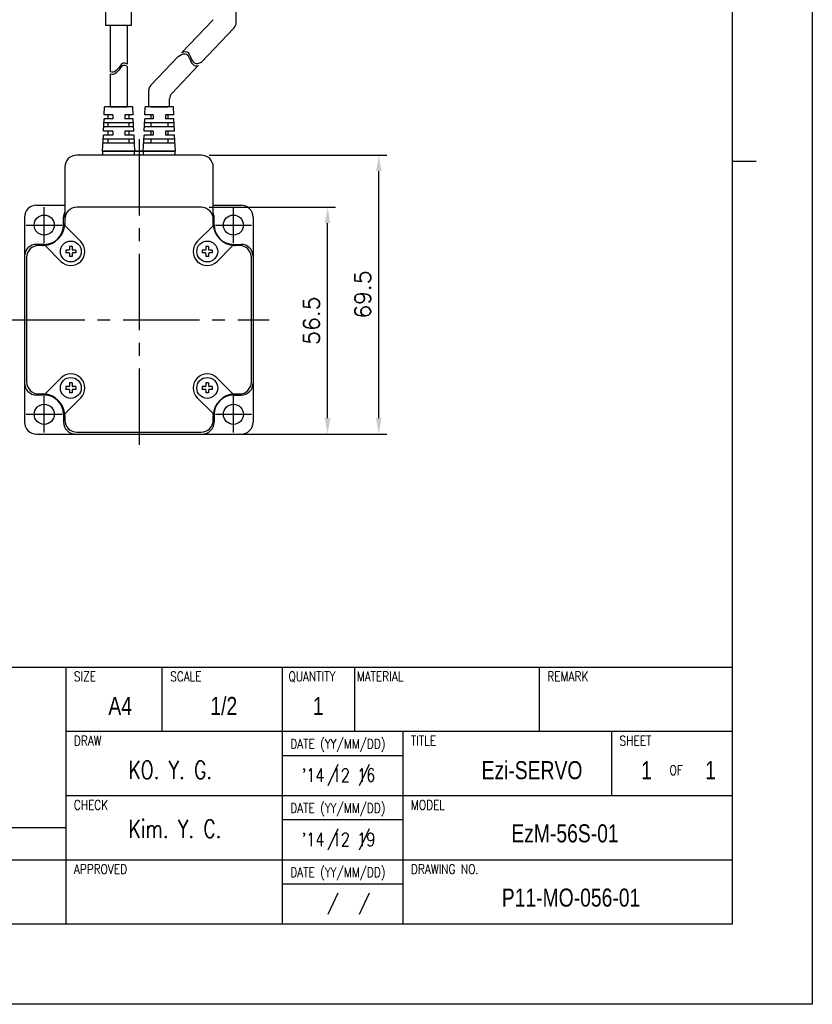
# Model space of a CAD drawing. Header units: millimetres. Extents: x 0 to 594, y 0 to 420.
# Tile 3 of 4: x 396 to 594, y 0 to 245. Entities that reach past the tile are written whole.
import ezdxf

# ---------------------------------------------------------------- set-up
doc = ezdxf.new("R2010")
doc.units = ezdxf.units.MM
doc.header["$PDSIZE"] = -1
doc.linetypes.add('CENTER2', pattern=[28.575, 19.05, -3.175, 3.175, -3.175])
doc.layers.add('DIM', color=3, linetype='Continuous')
doc.layers.add('SHEET', color=1, linetype='Continuous')
doc.layers.add('Visible (ISO)', color=7, linetype='Continuous', lineweight=50)
doc.styles.add('SHB', font='romans.shx', dxfattribs={"width": 0.75, "bigfont": 'whgtxt.shx'})
doc.styles.add('SHEET1', font='ROMANS.SHX', dxfattribs={"width": 0.8, "height": 3})
doc.styles.add('SHEET2', font='txt', dxfattribs={"width": 0.8, "height": 3})
doc.styles.get("Standard").update_dxf_attribs({"font": 'txt.shx', "bigfont": 'whgtxt.shx'})
doc.dimstyles.new('ISO-25', dxfattribs={"dimtxt": 2.5, "dimasz": 2.5, "dimexe": 1.25, "dimexo": 0.625, "dimtad": 1, "dimtxsty": 'Standard', "dimcen": 2.5, "dimadec": 0, "dimazin": 0, "dimtfac": 1, "dimtmove": 0, "dimatfit": 3, "dimfxl": 0, "dimarcsym": 0})

# ---------------------------------------------------------------- blocks, each defined once
blk = doc.blocks.new('*D17')
at = {"color": 8, "lineweight": -2}
for p, q in [((443.72, 198.53), (475.21, 198.53)), ((473.21, 146.03), (473.21, 194.53)), ((453.67, 142.03), (475.21, 142.03))]:
    blk.add_line(p, q, dxfattribs=at)
at = {"color": 8}
for points in [[(472.54, 194.53), (473.87, 194.53), (473.21, 198.53)], [(472.54, 146.03), (473.87, 146.03), (473.21, 142.03)]]:
    blk.add_solid(points, dxfattribs=at)
at = {"layer": 'Defpoints', "color": 0}
for p in [(441.72, 198.53), (473.21, 198.53), (451.67, 142.03)]:
    blk.add_point(p, dxfattribs=at)
at = {"color": 3, "insert": (469.21, 170.28), "char_height": 4, "attachment_point": 5, "rotation": 90}
blk.add_mtext('\\A1;56.5', dxfattribs=at)
blk = doc.blocks.new('*D18')
at = {"color": 8, "lineweight": -2}
for p, q in [((443.72, 211.53), (487.96, 211.53)), ((485.96, 146.03), (485.96, 207.53)), ((443.94, 142.03), (487.96, 142.03))]:
    blk.add_line(p, q, dxfattribs=at)
at = {"color": 8}
for points in [[(485.29, 207.53), (486.62, 207.53), (485.96, 211.53)], [(485.29, 146.03), (486.62, 146.03), (485.96, 142.03)]]:
    blk.add_solid(points, dxfattribs=at)
at = {"layer": 'Defpoints', "color": 0}
for p in [(441.72, 211.53), (485.96, 211.53), (441.94, 142.03)]:
    blk.add_point(p, dxfattribs=at)
at = {"color": 3, "insert": (481.96, 176.78), "char_height": 4, "attachment_point": 5, "rotation": 90}
blk.add_mtext('\\A1;69.5', dxfattribs=at)

msp = doc.modelspace()

# ---------------------------------------------------------------- linework, layer by layer
for p, q in [((450.424, 244.5514), (450.424, 255.2636)), ((419.0025, 243.7865), (419.0025, 232.3446)), ((423.3025, 243.7865), (423.3025, 234.1604)), ((444.6728, 245.2515), (436.8711, 237.0531)), ((449.8728, 243.1727), (441.8045, 234.6942)), ((435.9406, 236.0754), (429.1868, 228.9783)), ((423.3025, 233.5859), (423.3025, 223.5258)), ((440.9938, 233.8422), (434.3868, 226.8995)), ((419.0025, 231.7702), (419.0025, 223.5258)), ((428.6357, 223.5258), (428.6357, 227.5995)), ((417.5615, 221.5258), (417.6525, 223.5258)), ((424.6525, 223.5258), (417.6525, 223.5258)), ((423.3025, 223.5258), (419.0025, 223.5258)), ((421.1086, 223.5258), (423.3025, 223.5258)), ((424.7434, 221.5258), (424.6525, 223.5258)), ((427.6886, 221.5258), (427.7795, 223.5258)), ((434.7795, 223.5258), (427.7795, 223.5258)), ((433.8357, 223.5258), (428.5474, 223.5258)), ((433.4295, 223.5258), (429.1295, 223.5258)), ((431.2357, 223.5258), (433.4295, 223.5258)), ((433.8357, 223.5258), (433.8357, 225.5207)), ((434.8704, 221.5258), (434.7795, 223.5258)), ((419.6525, 221.5258), (417.5615, 221.5258)), ((419.6525, 221.5258), (417.5615, 221.5258)), ((418.5525, 220.5258), (418.5525, 221.5258)), ((419.6525, 221.5258), (419.6525, 220.5258)), ((424.7434, 221.5258), (422.6525, 221.5258)), ((422.6525, 221.5258), (422.6525, 220.5258)), ((423.7525, 220.5258), (423.7525, 221.5258)), ((429.7795, 221.5258), (427.6886, 221.5258)), ((429.7795, 221.5258), (427.6886, 221.5258)), ((429.1295, 221.5258), (429.1295, 220.5258)), ((429.7795, 221.5258), (429.7795, 220.5258)), ((434.8704, 221.5258), (432.7795, 221.5258)), ((432.7795, 221.5258), (432.7795, 220.5258)), ((433.4295, 221.5258), (433.4295, 220.5258)), ((417.3797, 217.5258), (417.5161, 220.5258)), ((424.8797, 218.5258), (417.4252, 218.5258)), ((424.8343, 219.5258), (417.4706, 219.5258)), ((419.6525, 220.5258), (417.5161, 220.5258)), ((419.6525, 220.5258), (417.5161, 220.5258)), ((418.5525, 218.5258), (418.5525, 219.5258)), ((424.7888, 220.5258), (422.6525, 220.5258)), ((423.7525, 218.5258), (423.7525, 219.5258)), ((424.9252, 217.5258), (424.7888, 220.5258)), ((427.5067, 217.5258), (427.6431, 220.5258)), ((435.0067, 218.5258), (427.5522, 218.5258)), ((434.9613, 219.5258), (427.5977, 219.5258)), ((429.7795, 220.5258), (427.6431, 220.5258)), ((429.7795, 220.5258), (427.6431, 220.5258)), ((429.1295, 219.5258), (429.1295, 218.5258)), ((434.9158, 220.5258), (432.7795, 220.5258)), ((433.4295, 219.5258), (433.4295, 218.5258)), ((435.0522, 217.5258), (434.9158, 220.5258)), ((417.1525, 212.5258), (417.3343, 216.5258)), ((419.6525, 216.5258), (417.3343, 216.5258)), ((419.6525, 217.5258), (417.3797, 217.5258)), ((418.5525, 216.5258), (418.5525, 217.5258)), ((419.6525, 217.5258), (419.6525, 216.5258)), ((424.9252, 217.5258), (422.6525, 217.5258)), ((422.6525, 217.5258), (422.6525, 216.5258)), ((424.9706, 216.5258), (422.6525, 216.5258)), ((423.7525, 216.5258), (423.7525, 217.5258)), ((425.1525, 212.5258), (424.9706, 216.5258)), ((427.2795, 212.5258), (427.4613, 216.5258)), ((429.7795, 216.5258), (427.4613, 216.5258)), ((429.7795, 217.5258), (427.5067, 217.5258)), ((429.1295, 217.5258), (429.1295, 216.5258)), ((429.7795, 217.5258), (429.7795, 216.5258)), ((435.0522, 217.5258), (432.7795, 217.5258)), ((432.7795, 217.5258), (432.7795, 216.5258)), ((435.0977, 216.5258), (432.7795, 216.5258)), ((433.4295, 217.5258), (433.4295, 216.5258)), ((435.2795, 212.5258), (435.0977, 216.5258)), ((425.0615, 214.5258), (417.2434, 214.5258)), ((425.0161, 215.5258), (417.2888, 215.5258)), ((418.5525, 214.5258), (418.5525, 215.5258)), ((423.7525, 214.5258), (423.7525, 215.5258)), ((435.1886, 214.5258), (427.3704, 214.5258)), ((435.1431, 215.5258), (427.4158, 215.5258)), ((429.1295, 215.5258), (429.1295, 214.5258)), ((433.4295, 215.5258), (433.4295, 214.5258)), ((400.666, 199.0258), (407.716, 199.0258)), ((444.716, 199.0258), (451.666, 199.0258)), ((397.666, 196.0258), (397.666, 145.0258)), ((407.396, 194.0958), (407.396, 196.0258)), ((444.936, 194.0958), (444.936, 196.0258)), ((454.666, 196.0258), (454.666, 145.0258)), ((402.596, 189.2958), (400.666, 189.2958)), ((449.736, 189.2958), (451.666, 189.2958)), ((402.596, 151.7558), (400.666, 151.7558)), ((449.736, 151.7558), (451.666, 151.7558)), ((407.396, 146.9558), (407.396, 145.0258)), ((444.936, 146.9558), (444.936, 145.0258)), ((400.666, 142.0258), (451.666, 142.0258))]:
    msp.add_line(p, q)
at = {"color": 0}
for p, q in [((417.9326, 243.7865), (417.9326, 248.1962)), ((424.3723, 243.7865), (424.3723, 248.1976)), ((424.3723, 243.7865), (417.9326, 243.7865)), ((435.9406, 236.0754), (436.8029, 236.5418)), ((436.8029, 236.5418), (437.2676, 236.7141)), ((436.8711, 237.0531), (436.9516, 237.0967)), ((436.8912, 237.0743), (437.4163, 237.269)), ((437.2676, 236.7141), (437.7089, 236.78)), ((437.4163, 237.269), (437.8575, 237.3349)), ((437.7089, 236.78), (438.0873, 236.702)), ((437.8575, 237.3349), (438.236, 237.2569)), ((438.0873, 236.702), (438.3166, 236.5272)), ((438.236, 237.2569), (438.4653, 237.0821)), ((438.3166, 236.5272), (438.5016, 236.2684)), ((438.4653, 237.0821), (438.6503, 236.8233)), ((438.5016, 236.2684), (438.6591, 235.9492)), ((438.6503, 236.8233), (438.8078, 236.5041)), ((438.6591, 235.9492), (438.8059, 235.5931)), ((438.8059, 235.5931), (438.9598, 235.2235)), ((438.8078, 236.5041), (438.9546, 236.148)), ((438.9546, 236.148), (439.1085, 235.7784)), ((439.1085, 235.7784), (439.3161, 235.3562)), ((421.1526, 233.2504), (420.8428, 232.8963)), ((421.3969, 233.5676), (421.1526, 233.2504)), ((421.3969, 232.9931), (421.1526, 232.6759)), ((421.6309, 233.8735), (421.3969, 233.5676)), ((421.6309, 233.299), (421.3969, 232.9931)), ((421.8656, 234.1411), (421.6309, 233.8735)), ((421.8656, 233.5666), (421.6309, 233.299)), ((422.1114, 234.3432), (421.8656, 234.1411)), ((422.1114, 233.7687), (421.8656, 233.5666)), ((422.3781, 234.4527), (422.1114, 234.3432)), ((422.3781, 233.8783), (422.1114, 233.7687)), ((422.7638, 234.43), (422.3781, 234.4527)), ((422.7638, 233.8556), (422.3781, 233.8783)), ((423.173, 234.2522), (422.7638, 234.43)), ((423.173, 233.6777), (422.7638, 233.8556)), ((423.3025, 234.1604), (423.173, 234.2522)), ((423.3025, 233.5859), (423.173, 233.6777)), ((438.9598, 235.2235), (439.1674, 234.8013)), ((439.1674, 234.8013), (439.4091, 234.4179)), ((439.3161, 235.3562), (439.5578, 234.9728)), ((439.4091, 234.4179), (439.6849, 234.0988)), ((439.5578, 234.9728), (439.8336, 234.6537)), ((439.6849, 234.0988), (439.9964, 233.8688)), ((439.8336, 234.6537), (440.1451, 234.4237)), ((439.9964, 233.8688), (440.3444, 233.753)), ((440.1451, 234.4237), (440.4931, 234.3079)), ((440.3444, 233.753), (440.6724, 233.7581)), ((440.4931, 234.3079), (440.8211, 234.313)), ((440.6724, 233.7581), (441.0126, 233.8472)), ((440.8211, 234.313), (441.1613, 234.4021)), ((441.1613, 234.4021), (441.8045, 234.6942)), ((419.1191, 232.2782), (419.0025, 232.3446)), ((419.1191, 231.7037), (419.0025, 231.7702)), ((419.4346, 232.1884), (419.1191, 232.2782)), ((419.4346, 231.6139), (419.1191, 231.7037)), ((419.8007, 232.2102), (419.4346, 232.1884)), ((419.8007, 231.6357), (419.4346, 231.6139)), ((420.1612, 232.3517), (419.8007, 232.2102)), ((420.1612, 231.7772), (419.8007, 231.6357)), ((420.5102, 232.5885), (420.1612, 232.3517)), ((420.5102, 232.0141), (420.1612, 231.7772)), ((420.8428, 232.8963), (420.5102, 232.5885)), ((420.8428, 232.3218), (420.5102, 232.0141)), ((421.1526, 232.6759), (420.8428, 232.3218))]:
    msp.add_line(p, q, dxfattribs=at)
at = {"lineweight": 35}
for p, q in [((419.0025, 223.5258), (421.1086, 223.5258)), ((429.1295, 223.5258), (431.2357, 223.5258))]:
    msp.add_line(p, q, dxfattribs=at)
at = {"color": 1, "linetype": 'CENTER2'}
for p, q in [((426.216, 215.5258), (426.216, 138.0258)), ((402.596, 189.5958), (402.596, 198.5958)), ((449.736, 189.5958), (449.736, 198.5958)), ((398.096, 194.0958), (407.096, 194.0958)), ((445.236, 194.0958), (454.236, 194.0958)), ((393.666, 170.5258), (458.666, 170.5258)), ((402.596, 142.4558), (402.596, 151.4558)), ((449.736, 142.4558), (449.736, 151.4558)), ((398.096, 146.9558), (407.096, 146.9558)), ((445.236, 146.9558), (454.236, 146.9558))]:
    msp.add_line(p, q, dxfattribs=at)
at = {"lineweight": 25}
for p, q in [((441.716, 211.5258), (410.716, 211.5258)), ((417.216, 211.5258), (417.216, 212.5258)), ((417.216, 212.5258), (425.0889, 212.5258)), ((427.343, 212.5258), (425.0889, 212.5258)), ((425.0889, 211.5258), (425.0889, 212.5258)), ((427.343, 212.5258), (435.216, 212.5258)), ((427.343, 211.5258), (427.343, 212.5258)), ((435.216, 211.5258), (435.216, 212.5258)), ((407.716, 208.5258), (407.716, 195.5258)), ((444.716, 195.5258), (444.716, 208.5258)), ((441.716, 198.5258), (410.716, 198.5258)), ((407.716, 195.5258), (407.716, 194.5258)), ((407.8531, 193.8384), (411.6908, 190.0007)), ((440.7411, 190.0007), (444.5788, 193.8384)), ((444.716, 194.5258), (444.716, 195.5258)), ((402.216, 189.0258), (401.216, 189.0258)), ((406.7411, 185.051), (402.9034, 188.8887)), ((449.5286, 188.8887), (445.6908, 185.051)), ((451.216, 189.0258), (450.216, 189.0258)), ((398.216, 186.0258), (398.216, 155.0258)), ((454.216, 155.0258), (454.216, 186.0258)), ((402.9034, 152.163), (406.7411, 156.0007)), ((449.5286, 152.163), (445.6908, 156.0007)), ((401.216, 152.0258), (402.216, 152.0258)), ((411.6908, 151.051), (407.8531, 147.2132)), ((444.5788, 147.2132), (440.7411, 151.051)), ((449.7862, 152.0258), (451.216, 152.0258)), ((407.716, 146.5258), (407.716, 145.5258)), ((444.716, 145.5258), (444.716, 146.5258)), ((410.716, 142.5258), (441.716, 142.5258))]:
    msp.add_line(p, q, dxfattribs=at)
at = {"color": 4}
msp.add_line((574, 210), (580, 210), dxfattribs=at)
at = {"color": 7, "linetype": 'Continuous'}
for p, q in [((407.966, 187.8758), (407.966, 187.1758)), ((408.716, 187.8758), (407.966, 187.8758)), ((408.716, 187.1758), (407.966, 187.1758)), ((409.566, 188.7758), (408.866, 188.7758)), ((408.866, 188.7758), (408.866, 188.0258)), ((408.866, 187.0258), (408.866, 186.2758)), ((409.566, 188.7758), (409.566, 188.0258)), ((409.566, 187.0258), (409.566, 186.2758)), ((410.466, 187.8758), (409.716, 187.8758)), ((410.466, 187.1758), (409.716, 187.1758)), ((410.466, 187.8758), (410.466, 187.1758)), ((441.966, 187.8758), (441.966, 187.1758)), ((442.716, 187.8758), (441.966, 187.8758)), ((442.716, 187.1758), (441.966, 187.1758)), ((443.566, 188.7758), (442.866, 188.7758)), ((442.866, 188.7758), (442.866, 188.0258)), ((442.866, 187.0258), (442.866, 186.2758)), ((443.566, 188.7758), (443.566, 188.0258)), ((443.566, 187.0258), (443.566, 186.2758)), ((444.466, 187.8758), (443.716, 187.8758)), ((444.466, 187.1758), (443.716, 187.1758)), ((444.466, 187.8758), (444.466, 187.1758)), ((409.566, 186.2758), (408.866, 186.2758)), ((443.566, 186.2758), (442.866, 186.2758)), ((409.566, 154.7758), (408.866, 154.7758)), ((408.866, 154.7758), (408.866, 154.0258)), ((409.566, 154.7758), (409.566, 154.0258)), ((443.566, 154.7758), (442.866, 154.7758)), ((442.866, 154.7758), (442.866, 154.0258)), ((443.566, 154.7758), (443.566, 154.0258)), ((407.966, 153.8758), (407.966, 153.1758)), ((408.716, 153.8758), (407.966, 153.8758)), ((408.716, 153.1758), (407.966, 153.1758)), ((408.866, 153.0258), (408.866, 152.2758)), ((409.566, 152.2758), (408.866, 152.2758)), ((409.566, 153.0258), (409.566, 152.2758)), ((410.466, 153.8758), (409.716, 153.8758)), ((410.466, 153.1758), (409.716, 153.1758)), ((410.466, 153.8758), (410.466, 153.1758)), ((441.966, 153.8758), (441.966, 153.1758)), ((442.716, 153.8758), (441.966, 153.8758)), ((442.716, 153.1758), (441.966, 153.1758)), ((442.866, 153.0258), (442.866, 152.2758)), ((443.566, 152.2758), (442.866, 152.2758)), ((443.566, 153.0258), (443.566, 152.2758)), ((444.466, 153.8758), (443.716, 153.8758)), ((444.466, 153.1758), (443.716, 153.1758)), ((444.466, 153.8758), (444.466, 153.1758))]:
    msp.add_line(p, q, dxfattribs=at)
at = {"color": 6}
msp.add_lwpolyline([(0, 420), (594, 420), (594, 0), (0, 0)], close=True, dxfattribs=at)
at = {"color": 4}
msp.add_lwpolyline([(20, 400), (574, 400), (574, 20), (20, 20)], close=True, dxfattribs=at)
for centre, radius in [((402.596, 194.0958), 2.5), ((449.736, 194.0958), 2.5), ((409.216, 187.5258), 2.6), ((443.216, 187.5258), 2.6), ((409.216, 153.5258), 2.6), ((443.216, 153.5258), 2.6), ((402.596, 146.9558), 2.5), ((449.736, 146.9558), 2.5)]:
    msp.add_circle(centre, radius)
for centre, radius, start, end in [((448.424, 244.5514), 2, 316.419966, 360), ((430.6357, 227.5995), 2, 136.419966, 180), ((435.8357, 225.5207), 2, 136.419966, 180), ((400.666, 196.0258), 3, 90, 180), ((451.666, 196.0258), 3, 0, 90), ((410.396, 196.0258), 3, 153.298448, 180), ((441.936, 196.0258), 3, 0, 22.082914), ((402.596, 194.0958), 4.8, 270, 0), ((449.736, 194.0958), 4.8, 180, 270), ((400.666, 186.2958), 3, 90, 180), ((451.666, 186.2958), 3, 0, 90), ((400.666, 154.7558), 3, 180, 270), ((451.666, 154.7558), 3, 270, 360), ((402.596, 146.9558), 4.8, 0, 90), ((449.736, 146.9558), 4.8, 90, 180), ((400.666, 145.0258), 3, 180, 270), ((410.396, 145.0258), 3, 180, 270), ((441.936, 145.0258), 3, 270, 360), ((451.666, 145.0258), 3, 270, 0)]:
    msp.add_arc(centre, radius, start, end)
at = {"lineweight": 25}
for centre, radius, start, end in [((410.716, 208.5258), 3, 90, 180), ((441.716, 208.5258), 3, 0, 90), ((410.716, 195.5258), 3, 90, 180), ((441.716, 195.5258), 3, 0, 90), ((402.216, 194.5258), 5.5, 273.189685, 356.810315), ((408.2067, 194.192), 0.5, 176.810315, 225), ((402.216, 194.5258), 5.5, 356.810315, 0), ((444.2253, 194.192), 0.5, 315, 3.189685), ((450.216, 194.5258), 5.5, 180, 183.189685), ((450.216, 194.5258), 5.5, 183.189685, 266.810315), ((401.216, 186.0258), 3, 90, 180), ((402.216, 194.5258), 5.5, 270, 273.189685), ((402.5498, 188.5351), 0.5, 45, 93.189685), ((409.216, 187.5258), 3.5, 225, 45), ((443.216, 187.5258), 3.5, 135, 315), ((449.8821, 188.5351), 0.5, 86.810315, 135), ((450.216, 194.5258), 5.5, 266.810315, 270), ((451.216, 186.0258), 3, 0, 90), ((409.216, 153.5258), 3.5, 315, 135), ((443.216, 153.5258), 3.5, 45, 225), ((401.216, 155.0258), 3, 180, 270), ((451.216, 155.0258), 3, 270, 0), ((402.5498, 152.5165), 0.5, 266.810315, 315), ((449.8821, 152.5165), 0.5, 225, 273.189685), ((402.216, 146.5258), 5.5, 86.810315, 90), ((402.216, 146.5258), 5.5, 3.189685, 86.810315), ((450.216, 146.5258), 5.5, 93.189685, 176.810315), ((408.2067, 146.8597), 0.5, 135, 183.189685), ((444.2253, 146.8597), 0.5, 356.810315, 45), ((402.216, 146.5258), 5.5, 0, 3.189685), ((410.716, 145.5258), 3, 180, 270), ((441.716, 145.5258), 3, 270, 0), ((450.216, 146.5258), 5.5, 176.810315, 180)]:
    msp.add_arc(centre, radius, start, end, dxfattribs=at)
at = {"color": 7, "linetype": 'Continuous'}
for centre, start, end in [((408.716, 188.0258), 269.999999, 0.000009), ((408.716, 187.0258), 359.999995, 89.999997), ((409.716, 188.0258), 180, 270.000003), ((409.716, 187.0258), 89.999997, 180), ((442.716, 188.0258), 269.999999, 0.000009), ((442.716, 187.0258), 359.999995, 89.999997), ((443.716, 188.0258), 180, 270.000003), ((443.716, 187.0258), 89.999997, 180), ((408.716, 154.0258), 269.999999, 0.000009), ((408.716, 153.0258), 359.999995, 89.999997), ((409.716, 154.0258), 180, 270.000003), ((409.716, 153.0258), 89.999997, 180), ((442.716, 154.0258), 269.999999, 0.000009), ((442.716, 153.0258), 359.999995, 89.999997), ((443.716, 154.0258), 180, 270.000003), ((443.716, 153.0258), 89.999997, 180)]:
    msp.add_arc(centre, 0.15, start, end, dxfattribs=at)
at = {"layer": 'SHEET', "color": 7}
for p, q in [((318, 84), (574, 84)), ((408, 84), (408, 20)), ((318, 44), (408, 44))]:
    msp.add_line(p, q, dxfattribs=at)
at = {"layer": 'SHEET'}
for p, q in [((432, 68), (432, 84)), ((462, 20), (462, 84)), ((480, 68), (480, 84)), ((526, 68), (526, 84)), ((408, 68), (574, 68)), ((492, 20), (492, 68)), ((544, 52), (544, 68)), ((462, 62), (492, 62)), ((475.7601, 59.723), (473.2579, 54.4078)), ((483.5984, 59.7148), (481.0961, 54.3996)), ((408, 52), (574, 52)), ((462, 46), (492, 46)), ((475.7601, 43.723), (473.2579, 38.4078)), ((483.5984, 43.7148), (481.0961, 38.3996)), ((318, 36), (574, 36)), ((462, 30), (492, 30)), ((475.7601, 27.723), (473.2579, 22.4078)), ((483.5984, 27.7148), (481.0961, 22.3996))]:
    msp.add_line(p, q, dxfattribs=at)
at = {"layer": 'Visible (ISO)', "lineweight": 35}
for p, q in [((417.216, 212.5258), (425.0889, 212.5258)), ((417.216, 212.5258), (425.0889, 212.5258)), ((427.343, 212.5258), (425.0889, 212.5258)), ((427.343, 212.5258), (435.216, 212.5258)), ((427.343, 212.5258), (435.216, 212.5258))]:
    msp.add_line(p, q, dxfattribs=at)

# ---------------------------------------------------------------- texts
at = {"layer": 'DIM', "color": 3, "style": 'SHB', "width": 0.75}
for s, p in [('KO. Y. G.', (423.6103, 56.1279)), ('Kim. Y. C.', (423.6103, 41.4726))]:
    msp.add_text(s, height=4.5, dxfattribs=at).set_placement(p)
at = {"layer": 'SHEET', "style": 'SHEET1', "width": 0.8}
for s, p in [('SIZE', (409.9793, 80.4604)), ('SCALE', (433.9793, 80.4604)), ('QUANTITY', (463.4591, 80.4604)), ('MATERIAL', (480.4793, 80.4604)), ('REMARK', (527.9793, 80.4604)), ('DRAW', (409.9793, 64.4604)), ('DATE (YY/MM/DD)', (463.9277, 63.6818)), ('TITLE', (493.9793, 64.4604)), ('SHEET', (545.9793, 64.4604)), ('OF', (558.4154, 57.1091)), ('CHECK', (409.9793, 48.4604)), ('DATE (YY/MM/DD)', (463.9277, 47.6818)), ('MODEL', (493.9793, 48.4604)), ('APPROVED', (409.9793, 32.4604)), ('DATE (YY/MM/DD)', (463.9277, 31.6818)), ('DRAWING NO.', (493.9793, 32.4604))]:
    msp.add_text(s, height=2.4, dxfattribs=at).set_placement(p)
at = {"layer": 'SHEET', "color": 7, "style": 'SHEET2', "width": 0.8}
for s, p in [('A4', (418.5726, 72.0681)), ('1/2', (443.9918, 72.0681)), ('1', (469.5531, 72.0681)), ('Ezi-SERVO', (511.5676, 56.0681)), ('1', (551.3623, 56.0681)), ('1', (567.2783, 56.0681)), ('EzM-56S-01', (518.9847, 40.3335)), ('P11-MO-056-01', (516.6156, 24.3335))]:
    msp.add_text(s, height=4.5, dxfattribs=at).set_placement(p)
at = {"layer": 'SHEET', "color": 3, "style": 'SHEET1', "width": 0.8}
for s, p in [("'14 12 16", (466.7638, 55.4207)), ("'14 12 19", (466.7638, 39.4207))]:
    msp.add_text(s, height=3.3, dxfattribs=at).set_placement(p)

# ---------------------------------------------------------------- dimensions: what is measured, and where the dimension line sits
for base, p1, p2, picture, middle in [((485.9553, 211.5258), (441.936, 142.0258), (441.716, 211.5258), '*D18', (481.9553, 176.7758)), ((473.2052, 198.5258), (451.666, 142.0258), (441.716, 198.5258), '*D17', (469.2052, 170.2758))]:
    dim = msp.add_linear_dim(base=base, p1=p1, p2=p2, angle=90, dimstyle='ISO-25', override={"dimscale": 2, "dimtxt": 2, "dimasz": 2, "dimexe": 1, "dimexo": 1, "dimgap": 1, "dimdec": 3, "dimzin": 9, "dimdsep": 46, "dimcen": 0, "dimclrd": 8, "dimclre": 8, "dimclrt": 3, "dimadec": 3, "dimazin": 2, "dimtol": 0, "dimlim": 0, "dimtp": 1, "dimtm": 1, "dimtdec": 3, "dimfxl": 0.6, "dimtolj": 1, "dimtzin": 9, "dimarcsym": 1})
    dim.commit()
    dim.dimension.update_dxf_attribs({"geometry": picture, "text_midpoint": middle})

doc.saveas('drawing.dxf')
